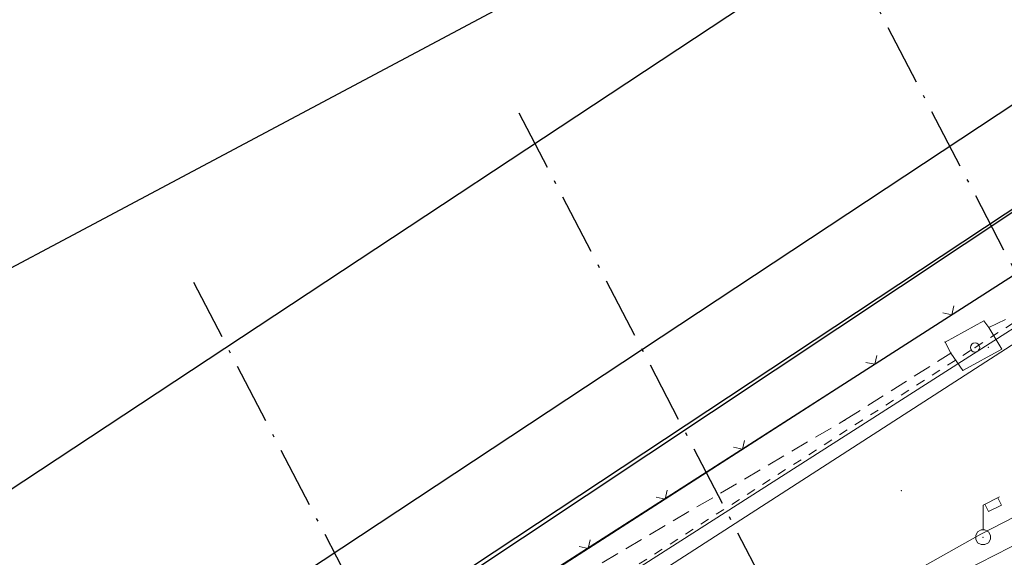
# Model space of a CAD drawing. Header units: metres. Extents: x -535942 to -530626, y -1087729 to -1086275.
# Tile 63 of 112: x -534349 to -534317, y -1086886 to -1086869. Entities that reach past the tile are written whole.
import ezdxf

# ---------------------------------------------------------------- set-up
doc = ezdxf.new("R2010")
doc.units = ezdxf.units.M
for name, pattern in [('C_1', [0.6, 0.3, -0.3]), ('C_2', [0.9, 0.6, -0.3]), ('Čerchovaná 20mm', [3000, 2000, -500, 0, -500])]:
    doc.linetypes.add(name, pattern=pattern)
for name, color, linetype in [('17', 7, 'Continuous'), ('18', 7, 'Continuous'), ('2', 7, 'Continuous'), ('23', 7, 'Continuous'), ('25', 7, 'Continuous'), ('8', 7, 'Continuous'), ('_blok katastr', 7, 'Continuous'), ('_blok SS sítě', 7, 'Continuous'), ('_blok zaměření - nové', 7, 'Continuous'), ('_základy', 7, 'Continuous')]:
    doc.layers.add(name, color=color, linetype=linetype)
for name, color, linetype, lineweight in [('AG plyn', 251, 'G_POTR_632_PN', 13), ('AG silno NN', 251, 'G_VED_660_PN', 13), ('AG_SS osvětlení', 251, 'HP_04_VO', 13)]:
    doc.layers.add(name, color=color, linetype=linetype, lineweight=lineweight)
doc.layers.add('AG_Demolice', color=7, linetype='Continuous', lineweight=25, true_color=0xff8000)
doc.layers.add('AG_revizni oblacek', color=111, linetype='Continuous', plot=False)
for name, color, linetype, true_color in [('BT_BPEJ', 7, 'Continuous', 0x7fffff), ('BT_hranice_parcel', 7, 'Continuous', 0x007f00), ('BT_vnitrni_kresby', 7, 'Continuous', 0x007f00)]:
    doc.layers.add(name, color=color, linetype=linetype, true_color=true_color)
doc.layers.get('17').off()
doc.styles.add('ROMANS', font='romans')
doc.linetypes.add('G_POTR_632_PN', pattern='A,0.5,-1,2,-6.5,[13,hpfmlin.shx,S=1,R=0,X=0,Y=0],-6.5,2,-1,0.5', length=20)
doc.linetypes.add('G_VED_660_PN', pattern='A,0.5,-1,2,-6.5,[28,hpfmlin.shx,S=1,R=0,X=0,Y=0],-6.5,2,-1,0.5', length=20)
doc.linetypes.add('HP_04_VO', pattern='A,0.5,-1,2,-5,[28,hpfmlin.shx,S=1,R=0,X=0,Y=0],-0.8,["VO",ROMANS,S=1.7,R=0,X=2.75,Y=-0.8],-7,2,-1,0.5', length=19.8)

# ---------------------------------------------------------------- blocks, each defined once
blk = doc.blocks.new('_KATASTR')
at = {"layer": 'BT_BPEJ', "lineweight": -3}
blk.add_lwpolyline([(-534567.99, -1086985.9), (-534456, -1086953), (-534436.78, -1086944.4), (-534394.5, -1086925.5), (-534377.62, -1086916.03), (-534353.5, -1086902.5), (-534344.98, -1086895.04), (-534338.35, -1086889.24), (-534337.5, -1086888.5), (-534101, -1086732), (-533977.7, -1086657.11), (-533966, -1086650), (-533802, -1086557.5)], dxfattribs=at)
at = {"layer": 'BT_hranice_parcel', "lineweight": -3}
for points in [[(-533930.39, -1086626.94), (-533977.71, -1086657.09), (-534027.69, -1086688.36), (-534051.88, -1086704.35), (-534053, -1086704.99), (-534093.1, -1086730.54), (-534099.49, -1086734.79), (-534123.96, -1086749.86), (-534172.7, -1086780.69), (-534236.19, -1086822.11), (-534301.1, -1086864.48), (-534361.33, -1086904.52), (-534389.95, -1086921.75), (-534421.31, -1086936.84), (-534457.42, -1086954.5), (-534485.18, -1086964.81)], [(-534493.78, -1086969.89), (-534465.8, -1086959.93), (-534429.9, -1086944.73), (-534384.85, -1086920.69), (-534356.67, -1086902.53), (-534277.7, -1086851.96), (-534273.32, -1086849.11), (-534236.73, -1086825.56), (-534052.87, -1086705.47), (-533854.49, -1086591.17)], [(-534365.41, -1086885.16), (-534332.23, -1086867.5)]]:
    blk.add_lwpolyline(points, dxfattribs=at)
at = {"layer": 'BT_vnitrni_kresby', "lineweight": -3}
for points in [[(-534362.35, -1086892.42), (-534306.37, -1086855.45)], [(-534363.29, -1086902.12), (-534302.56, -1086861.97)]]:
    blk.add_lwpolyline(points, dxfattribs=at)
blk = doc.blocks.new('ss plyn')
at = {"layer": 'AG plyn', "color": 251, "lineweight": 15, "ltscale": 0.5}
for p, q in [((-534304.922, -1086871.042), (-534318.48, -1086879.813)), ((-534304.922, -1086871.042), (-534318.48, -1086879.813)), ((-534318.48, -1086879.813), (-534331.336, -1086888.015))]:
    blk.add_line(p, q, dxfattribs=at)
blk = doc.blocks.new('SS nízké napětí')
at = {"layer": 'AG silno NN', "ltscale": 0.7}
blk.add_line((-534331.2978, -1086888.58951), (-534290.8331, -1086862.49948), dxfattribs=at)
blk = doc.blocks.new('ss_vo')
at = {"layer": 'AG_SS osvětlení', "ltscale": 0.7}
for p, q in [((-534317.8484, -1086885.4622), (-534284.3182, -1086868.0014)), ((-534344.883, -1086900.5787), (-534317.8484, -1086885.4622))]:
    blk.add_line(p, q, dxfattribs=at)
blk = doc.blocks.new('Z13')
at = {"color": 0, "lineweight": -2}
for p, q in [((0, 1.05), (0.54, 1.32)), ((0.48, 1.29), (0.6, 1.05)), ((0, 0.24), (0, 1.05)), ((0.18, 0.84), (0.06, 1.08)), ((0.6, 1.05), (0.18, 0.84)), ((-0.24, 0.06), (-0.18, 0.18)), ((-0.24, -0.06), (-0.24, 0.06)), ((-0.18, 0.18), (-0.06, 0.24)), ((-0.06, 0.24), (0.06, 0.24)), ((0.06, 0.24), (0.18, 0.18)), ((0.18, 0.18), (0.24, 0.06)), ((0.24, 0.06), (0.24, -0.06)), ((-0.18, -0.18), (-0.24, -0.06)), ((-0.06, -0.24), (-0.18, -0.18)), ((0.06, -0.24), (-0.06, -0.24)), ((0.18, -0.18), (0.06, -0.24)), ((0.24, -0.06), (0.18, -0.18))]:
    blk.add_line(p, q, dxfattribs=at)
blk = doc.blocks.new('Z212')
at = {"color": 0, "lineweight": -2}
for p, q in [((-0.21, 0.21), (0, 0)), ((0, 0), (0.21, 0.21))]:
    blk.add_line(p, q, dxfattribs=at)
blk = doc.blocks.new('Z15')
at = {"layer": '23', "color": 0, "lineweight": -2}
blk.add_circle((0, 0), 0.15, dxfattribs=at)
blk = doc.blocks.new('Zaměření - zekan')
at = {"layer": '18', "color": 252, "lineweight": 15}
for p in [(-534317.75, -1086878.48), (-534317.59, -1086878.69), (-534319.02, -1086879.17), (-534318.04, -1086879.35), (-534317.61, -1086879.34), (-534317.17, -1086879.4), (-534318.83, -1086879.53), (-534318.44, -1086880.1), (-534322.58, -1086880.71), (-534322.31, -1086881.73), (-534320.45, -1086884.03), (-534317.78, -1086885.56)]:
    blk.add_point(p, dxfattribs=at)
at = {"layer": '2', "color": 251, "linetype": 'C_1', "lineweight": 15}
for p, q in [((-534318.04, -1086879.35), (-534304.55, -1086870.68)), ((-534331.55, -1086888.06), (-534318.04, -1086879.35))]:
    blk.add_line(p, q, dxfattribs=at)
at = {"layer": '2', "color": 251, "lineweight": 15}
blk.add_line((-534319.54, -1086887.24), (-534311.47, -1086883.11), dxfattribs=at)
at = {"layer": '23', "color": 252, "lineweight": 15}
for p, q in [((-534322.58, -1086880.71), (-534314.9, -1086875.77)), ((-534317.75, -1086878.48), (-534319.02, -1086879.17)), ((-534317.59, -1086878.69), (-534317.75, -1086878.48)), ((-534317.17, -1086879.4), (-534317.59, -1086878.69)), ((-534319.02, -1086879.17), (-534318.83, -1086879.53)), ((-534318.44, -1086880.1), (-534317.17, -1086879.4)), ((-534318.83, -1086879.53), (-534318.44, -1086880.1)), ((-534337.01, -1086889.99), (-534322.58, -1086880.71))]:
    blk.add_line(p, q, dxfattribs=at)
at = {"layer": '25', "color": 252, "linetype": 'C_2', "lineweight": 15}
for p, q in [((-534317.59, -1086878.69), (-534313.61, -1086876.79)), ((-534322.31, -1086881.73), (-534318.83, -1086879.53)), ((-534331.02, -1086886.85), (-534322.31, -1086881.73))]:
    blk.add_line(p, q, dxfattribs=at)
at = {"layer": '17', "color": 251, "lineweight": 15}
blk.add_blockref('Z15', (-534318.04, -1086879.35), dxfattribs=at)
at = {"layer": '23', "color": 252, "lineweight": 15, "rotation": 32.7}
for p in [(-534318.8, -1086878.28), (-534321.32, -1086879.9), (-534325.65, -1086882.68), (-534328.18, -1086884.31), (-534330.7, -1086885.93)]:
    blk.add_blockref('Z212', p, dxfattribs=at)
at = {"layer": '8', "color": 252, "lineweight": 15}
blk.add_blockref('Z13', (-534317.78, -1086885.56), dxfattribs=at)
blk = doc.blocks.new('A$Cf8a33a96')
at = {"layer": 'AG_revizni oblacek', "linetype": 'Čerchovaná 20mm'}
for p, q in [((61090, -9246), (61090, 67435)), ((73090, -9246), (73090, 67435)), ((85090, -9246), (85090, 67435))]:
    blk.add_line(p, q, dxfattribs=at)

msp = doc.modelspace()

# ---------------------------------------------------------------- hatches: boundary and pattern name
at = {"layer": 'AG_Demolice', "lineweight": -3}
h = msp.add_hatch(dxfattribs=at)
h.set_pattern_fill('ANSI31', color=253, scale=0.3)
h.set_pattern_definition([(72.51345, (0, 0), (-0.9084826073, 0.28620901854), [])])
edge = h.paths.add_edge_path()
edge.add_line((-534348.841, -1086934.302), (-534347.968, -1086936.438))
edge.add_line((-534347.968, -1086936.438), (-534319.478, -1086924.592))
edge.add_line((-534319.478, -1086924.592), (-534274.751, -1086905.167))
edge.add_line((-534274.751, -1086905.167), (-534233.125, -1086875.625))
edge.add_line((-534233.125, -1086875.625), (-534152.599, -1086830.989))
edge.add_line((-534152.599, -1086830.989), (-534105.758, -1086810.767))
edge.add_line((-534105.758, -1086810.767), (-534106.669, -1086808.657))
edge.add_line((-534106.669, -1086808.657), (-534153.614, -1086828.924))
edge.add_line((-534153.614, -1086828.924), (-534203.732, -1086856.704))
edge.add_line((-534203.732, -1086856.704), (-534235.331, -1086874.349))
edge.add_line((-534235.331, -1086874.349), (-534275.887, -1086903.154))
edge.add_line((-534275.887, -1086903.154), (-534320.377, -1086922.476))
edge.add_line((-534320.377, -1086922.476), (-534348.838, -1086934.311))

# ---------------------------------------------------------------- block references
at = {"layer": '_blok katastr', "lineweight": -3}
msp.add_blockref('_KATASTR', (0, 0), dxfattribs=at)
at = {"layer": '_blok SS sítě'}
for name in ['ss_vo', 'SS nízké napětí', 'ss plyn']:
    msp.add_blockref(name, (0, 0), dxfattribs=at)
at = {"layer": '_blok zaměření - nové', "linetype": 'ByBlock'}
msp.add_blockref('Zaměření - zekan', (0, 0), dxfattribs=at)
at = {"layer": '_základy', "xscale": 0.001, "yscale": 0.001, "zscale": 0.001, "rotation": 27.51344999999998}
msp.add_blockref('A$Cf8a33a96', (-534366.759, -1086965.005), dxfattribs=at)

doc.saveas('drawing.dxf')
